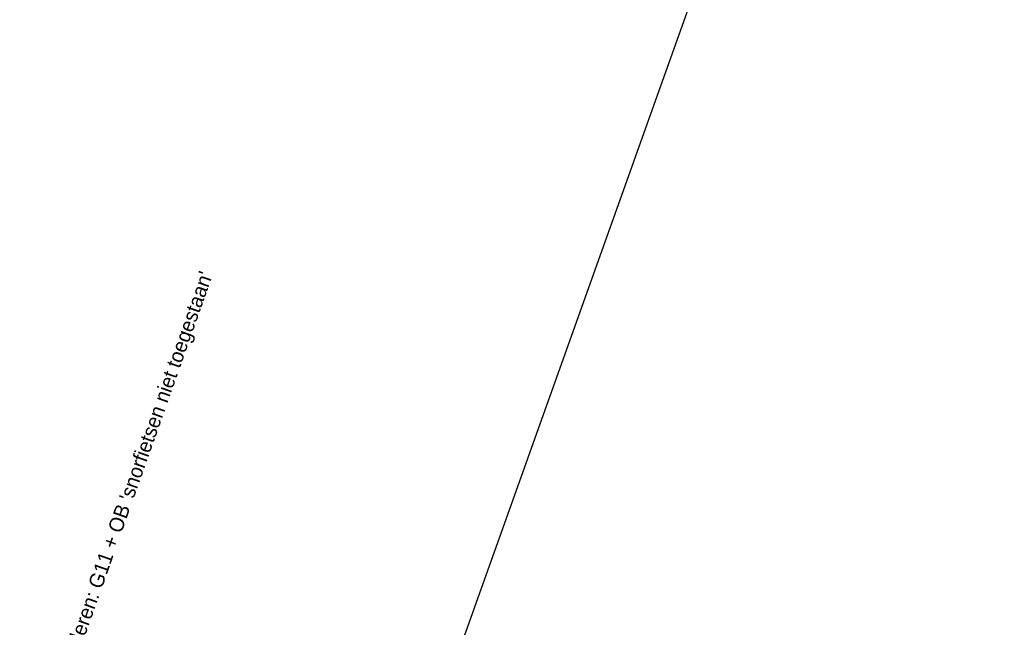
# Model space of a CAD drawing. Header units: metres. Extents: x 136326 to 138181, y 453212 to 454732.
# Tile 9 of 55: x 136453 to 136504, y 453498 to 453529. Entities that reach past the tile are written whole.
import ezdxf

# ---------------------------------------------------------------- set-up
doc = ezdxf.new("R2010")
doc.units = ezdxf.units.M
doc.layers.add('-DR-alg-bladkaders viewports', color=7, linetype='Continuous')
doc.layers.add('-DR-nw-inr-bebording-txt', color=2, linetype='Continuous')
doc.styles.add('eurostile', font='txt')

msp = doc.modelspace()

# ---------------------------------------------------------------- linework, layer by layer
at = {"layer": '-DR-alg-bladkaders viewports'}
msp.add_lwpolyline([(136504.073846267, 453575.0052933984), (136438.6286932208, 453391.865342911), (136389.9541732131, 453409.2592070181), (136455.3993262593, 453592.3991575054)], close=True, dxfattribs=at)

# ---------------------------------------------------------------- texts
at = {"layer": '-DR-nw-inr-bebording-txt', "style": 'eurostile'}
msp.add_text("verwijderen: G11 + OB 'snorfietsen niet toegestaan'", height=0.75, rotation=70.5, dxfattribs=at).set_placement((136455.717732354, 453494.2243644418))

doc.saveas('drawing.dxf')
